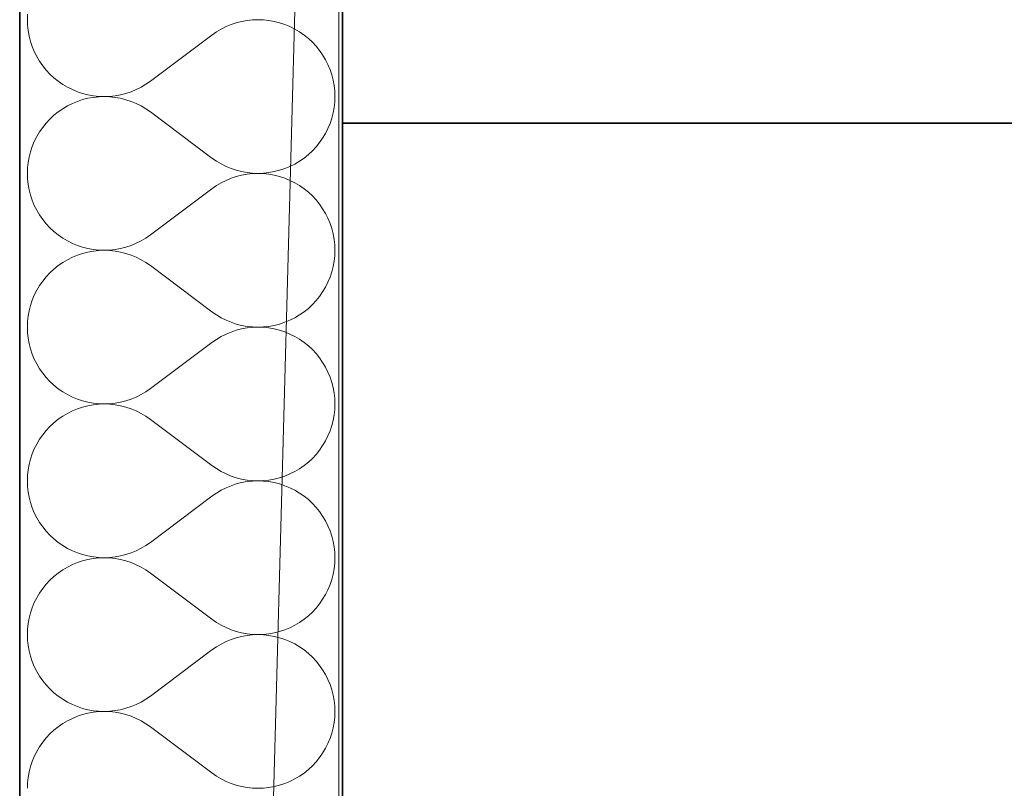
# Model space of a CAD drawing. Header units: millimetres. Extents: x -34676 to 172266, y 39940 to 476087.
# Tile 56 of 256: x 20168 to 20656, y 280617 to 280998. Entities that reach past the tile are written whole.
import ezdxf

# ---------------------------------------------------------------- set-up
doc = ezdxf.new("R2010")
doc.units = ezdxf.units.MM
doc.header["$MEASUREMENT"] = 0
for name, color, linetype in [('#podkład', 252, 'Continuous'), ('- A - ocieplenie', 7, 'Continuous'), ('Konstrukcja - Stropy', 7, 'Continuous'), ('Konstrukcja - Ściany zewnętrzne', 7, 'Continuous')]:
    doc.layers.add(name, color=color, linetype=linetype)

# ---------------------------------------------------------------- blocks, each defined once
blk = doc.blocks.new('UHYGFFFF')
at = {"layer": '- A - ocieplenie', "color": 252, "linetype": 'Continuous', "lineweight": 35, "ltscale": 100}
for p, q in [((19777.48, 387506.86), (19777.48, 382744.35)), ((19937.48, 382893.65), (19937.48, 387506.86))]:
    blk.add_line(p, q, dxfattribs=at)
at = {"layer": '- A - ocieplenie', "color": 252, "linetype": 'Continuous', "lineweight": 13, "ltscale": 100}
for p, q in [((19781.38, 387140.91), (19781.29, 387138.19)), ((19781.29, 387138.19), (19781.38, 387135.47)), ((19781.38, 387135.47), (19781.67, 387132.77)), ((19882.23, 387135.78), (19879.72, 387134.74)), ((19884.81, 387136.64), (19882.23, 387135.78)), ((19887.45, 387137.31), (19884.81, 387136.64)), ((19890.12, 387137.8), (19887.45, 387137.31)), ((19892.83, 387138.09), (19890.12, 387137.8)), ((19895.55, 387138.19), (19892.83, 387138.09)), ((19898.27, 387138.1), (19895.55, 387138.19)), ((19900.97, 387137.81), (19898.27, 387138.1)), ((19903.65, 387137.33), (19900.97, 387137.81)), ((19906.29, 387136.65), (19903.65, 387137.33)), ((19908.87, 387135.8), (19906.29, 387136.65)), ((19911.38, 387134.76), (19908.87, 387135.8)), ((19781.67, 387132.77), (19782.16, 387130.09)), ((19872.71, 387130.57), (19842.24, 387107.72)), ((19874.95, 387132.13), (19872.71, 387130.57)), ((19877.29, 387133.52), (19874.95, 387132.13)), ((19879.72, 387134.74), (19877.29, 387133.52)), ((19913.81, 387133.54), (19911.38, 387134.76)), ((19916.15, 387132.15), (19913.81, 387133.54)), ((19918.39, 387130.6), (19916.15, 387132.15)), ((19920.51, 387128.9), (19918.39, 387130.6)), ((19782.16, 387130.09), (19782.83, 387127.45)), ((19782.83, 387127.45), (19783.69, 387124.87)), ((19922.5, 387127.04), (19920.51, 387128.9)), ((19924.36, 387125.05), (19922.5, 387127.04)), ((19783.69, 387124.87), (19784.73, 387122.36)), ((19784.73, 387122.36), (19785.95, 387119.93)), ((19926.06, 387122.93), (19924.36, 387125.05)), ((19927.61, 387120.7), (19926.06, 387122.93)), ((19929, 387118.36), (19927.61, 387120.7)), ((19785.95, 387119.93), (19787.34, 387117.59)), ((19787.34, 387117.59), (19788.89, 387115.35)), ((19930.22, 387115.93), (19929, 387118.36)), ((19931.26, 387113.41), (19930.22, 387115.93)), ((19788.89, 387115.35), (19790.6, 387113.24)), ((19790.6, 387113.24), (19792.45, 387111.25)), ((19792.45, 387111.25), (19794.44, 387109.39)), ((19932.12, 387110.83), (19931.26, 387113.41)), ((19932.8, 387108.2), (19932.12, 387110.83)), ((19794.44, 387109.39), (19796.56, 387107.69)), ((19796.56, 387107.69), (19798.8, 387106.14)), ((19798.8, 387106.14), (19801.14, 387104.75)), ((19837.67, 387104.77), (19840.01, 387106.16)), ((19840.01, 387106.16), (19842.24, 387107.72)), ((19933.28, 387105.52), (19932.8, 387108.2)), ((19801.14, 387104.75), (19803.57, 387103.53)), ((19803.57, 387103.53), (19806.09, 387102.49)), ((19806.09, 387102.49), (19808.67, 387101.63)), ((19808.67, 387101.63), (19811.3, 387100.96)), ((19811.3, 387100.96), (19813.98, 387100.48)), ((19824.83, 387100.49), (19827.51, 387100.97)), ((19827.51, 387100.97), (19830.14, 387101.65)), ((19830.14, 387101.65), (19832.72, 387102.51)), ((19832.72, 387102.51), (19835.24, 387103.55)), ((19835.24, 387103.55), (19837.67, 387104.77)), ((19933.57, 387102.81), (19933.28, 387105.52)), ((19933.67, 387100.1), (19933.57, 387102.81)), ((19803.57, 387096.66), (19801.14, 387095.44)), ((19806.09, 387097.7), (19803.57, 387096.66)), ((19808.67, 387098.56), (19806.09, 387097.7)), ((19811.3, 387099.23), (19808.67, 387098.56)), ((19813.98, 387099.71), (19811.3, 387099.23)), ((19813.98, 387100.48), (19816.69, 387100.19)), ((19816.69, 387100), (19813.98, 387099.71)), ((19816.69, 387100.19), (19819.41, 387100.1)), ((19819.41, 387100.1), (19816.69, 387100)), ((19819.41, 387100.1), (19822.12, 387100.2)), ((19822.12, 387100), (19819.41, 387100.1)), ((19822.12, 387100.2), (19824.83, 387100.49)), ((19824.83, 387099.7), (19822.12, 387100)), ((19827.51, 387099.22), (19824.83, 387099.7)), ((19830.14, 387098.54), (19827.51, 387099.22)), ((19832.72, 387097.68), (19830.14, 387098.54)), ((19835.24, 387096.64), (19832.72, 387097.68)), ((19837.67, 387095.42), (19835.24, 387096.64)), ((19933.28, 387094.67), (19933.57, 387097.38)), ((19933.57, 387097.38), (19933.67, 387100.1)), ((19796.56, 387092.51), (19794.44, 387090.8)), ((19798.8, 387094.06), (19796.56, 387092.51)), ((19801.14, 387095.44), (19798.8, 387094.06)), ((19840.01, 387094.03), (19837.67, 387095.42)), ((19842.24, 387092.48), (19840.01, 387094.03)), ((19872.71, 387069.62), (19842.24, 387092.48)), ((19932.12, 387089.36), (19932.8, 387092)), ((19932.8, 387092), (19933.28, 387094.67)), ((19790.6, 387086.96), (19788.89, 387084.84)), ((19792.45, 387088.95), (19790.6, 387086.96)), ((19794.44, 387090.8), (19792.45, 387088.95)), ((19930.22, 387084.26), (19931.26, 387086.78)), ((19931.26, 387086.78), (19932.12, 387089.36)), ((19787.34, 387082.6), (19785.95, 387080.26)), ((19788.89, 387084.84), (19787.34, 387082.6)), ((19927.61, 387079.49), (19929, 387081.83)), ((19929, 387081.83), (19930.22, 387084.26)), ((19784.73, 387077.83), (19783.69, 387075.32)), ((19785.95, 387080.26), (19784.73, 387077.83)), ((19924.36, 387075.14), (19926.06, 387077.26)), ((19926.06, 387077.26), (19927.61, 387079.49)), ((19782.83, 387072.74), (19782.16, 387070.1)), ((19783.69, 387075.32), (19782.83, 387072.74)), ((19920.51, 387071.3), (19922.5, 387073.15)), ((19922.5, 387073.15), (19924.36, 387075.14)), ((19781.67, 387067.42), (19781.38, 387064.72)), ((19782.16, 387070.1), (19781.67, 387067.42)), ((19872.71, 387069.62), (19874.95, 387068.07)), ((19874.95, 387068.07), (19877.29, 387066.68)), ((19913.81, 387066.65), (19916.15, 387068.04)), ((19916.15, 387068.04), (19918.39, 387069.59)), ((19918.39, 387069.59), (19920.51, 387071.3)), ((19781.38, 387064.72), (19781.29, 387062)), ((19781.29, 387062), (19781.38, 387059.28)), ((19877.29, 387066.68), (19879.72, 387065.46)), ((19879.72, 387065.46), (19882.23, 387064.41)), ((19882.23, 387064.41), (19884.81, 387063.55)), ((19884.81, 387063.55), (19887.45, 387062.88)), ((19887.45, 387062.88), (19890.12, 387062.39)), ((19890.12, 387062.39), (19892.83, 387062.1)), ((19892.83, 387061.9), (19890.12, 387061.61)), ((19892.83, 387062.1), (19895.55, 387062)), ((19895.55, 387062), (19892.83, 387061.9)), ((19895.55, 387062), (19898.27, 387062.1)), ((19898.27, 387061.91), (19895.55, 387062)), ((19898.27, 387062.1), (19900.97, 387062.39)), ((19900.97, 387061.62), (19898.27, 387061.91)), ((19900.97, 387062.39), (19903.65, 387062.87)), ((19903.65, 387062.87), (19906.29, 387063.54)), ((19906.29, 387063.54), (19908.87, 387064.4)), ((19908.87, 387064.4), (19911.38, 387065.44)), ((19911.38, 387065.44), (19913.81, 387066.65)), ((19781.38, 387059.28), (19781.67, 387056.58)), ((19877.29, 387057.33), (19874.95, 387055.94)), ((19879.72, 387058.55), (19877.29, 387057.33)), ((19882.23, 387059.59), (19879.72, 387058.55)), ((19884.81, 387060.45), (19882.23, 387059.59)), ((19887.45, 387061.12), (19884.81, 387060.45)), ((19890.12, 387061.61), (19887.45, 387061.12)), ((19903.65, 387061.13), (19900.97, 387061.62)), ((19906.29, 387060.46), (19903.65, 387061.13)), ((19908.87, 387059.61), (19906.29, 387060.46)), ((19911.38, 387058.57), (19908.87, 387059.61)), ((19913.81, 387057.35), (19911.38, 387058.57)), ((19916.15, 387055.96), (19913.81, 387057.35)), ((19781.67, 387056.58), (19782.16, 387053.9)), ((19782.16, 387053.9), (19782.83, 387051.26)), ((19872.71, 387054.38), (19842.24, 387031.52)), ((19874.95, 387055.94), (19872.71, 387054.38)), ((19918.39, 387054.41), (19916.15, 387055.96)), ((19920.51, 387052.7), (19918.39, 387054.41)), ((19922.5, 387050.85), (19920.51, 387052.7)), ((19782.83, 387051.26), (19783.69, 387048.68)), ((19783.69, 387048.68), (19784.73, 387046.17)), ((19924.36, 387048.86), (19922.5, 387050.85)), ((19926.06, 387046.74), (19924.36, 387048.86)), ((19784.73, 387046.17), (19785.95, 387043.74)), ((19785.95, 387043.74), (19787.34, 387041.4)), ((19927.61, 387044.51), (19926.06, 387046.74)), ((19929, 387042.17), (19927.61, 387044.51)), ((19787.34, 387041.4), (19788.89, 387039.16)), ((19788.89, 387039.16), (19790.6, 387037.05)), ((19930.22, 387039.74), (19929, 387042.17)), ((19931.26, 387037.22), (19930.22, 387039.74)), ((19790.6, 387037.05), (19792.45, 387035.05)), ((19792.45, 387035.05), (19794.44, 387033.2)), ((19794.44, 387033.2), (19796.56, 387031.5)), ((19932.12, 387034.64), (19931.26, 387037.22)), ((19932.8, 387032.01), (19932.12, 387034.64)), ((19796.56, 387031.5), (19798.8, 387029.94)), ((19798.8, 387029.94), (19801.14, 387028.56)), ((19801.14, 387028.56), (19803.57, 387027.34)), ((19835.24, 387027.36), (19837.67, 387028.58)), ((19837.67, 387028.58), (19840.01, 387029.97)), ((19840.01, 387029.97), (19842.24, 387031.52)), ((19933.28, 387029.33), (19932.8, 387032.01)), ((19933.57, 387026.62), (19933.28, 387029.33)), ((19803.57, 387027.34), (19806.09, 387026.3)), ((19806.09, 387026.3), (19808.67, 387025.44)), ((19808.67, 387025.44), (19811.3, 387024.77)), ((19811.3, 387023.04), (19808.67, 387022.37)), ((19811.3, 387024.77), (19813.98, 387024.29)), ((19813.98, 387023.52), (19811.3, 387023.04)), ((19813.98, 387024.29), (19816.69, 387024)), ((19816.69, 387023.81), (19813.98, 387023.52)), ((19816.69, 387024), (19819.41, 387023.91)), ((19819.41, 387023.91), (19816.69, 387023.81)), ((19819.41, 387023.91), (19822.12, 387024)), ((19822.12, 387023.81), (19819.41, 387023.91)), ((19822.12, 387024), (19824.83, 387024.3)), ((19824.83, 387023.51), (19822.12, 387023.81)), ((19824.83, 387024.3), (19827.51, 387024.78)), ((19827.51, 387023.03), (19824.83, 387023.51)), ((19827.51, 387024.78), (19830.14, 387025.46)), ((19830.14, 387022.35), (19827.51, 387023.03)), ((19830.14, 387025.46), (19832.72, 387026.32)), ((19832.72, 387026.32), (19835.24, 387027.36)), ((19933.67, 387023.91), (19933.57, 387026.62)), ((19933.57, 387021.19), (19933.67, 387023.91)), ((19801.14, 387019.25), (19798.8, 387017.87)), ((19803.57, 387020.47), (19801.14, 387019.25)), ((19806.09, 387021.51), (19803.57, 387020.47)), ((19808.67, 387022.37), (19806.09, 387021.51)), ((19832.72, 387021.49), (19830.14, 387022.35)), ((19835.24, 387020.45), (19832.72, 387021.49)), ((19837.67, 387019.23), (19835.24, 387020.45)), ((19840.01, 387017.84), (19837.67, 387019.23)), ((19932.8, 387015.8), (19933.28, 387018.48)), ((19933.28, 387018.48), (19933.57, 387021.19)), ((19794.44, 387014.61), (19792.45, 387012.76)), ((19796.56, 387016.32), (19794.44, 387014.61)), ((19798.8, 387017.87), (19796.56, 387016.32)), ((19842.24, 387016.29), (19840.01, 387017.84)), ((19872.71, 386993.43), (19842.24, 387016.29)), ((19931.26, 387010.59), (19932.12, 387013.17)), ((19932.12, 387013.17), (19932.8, 387015.8)), ((19788.89, 387008.65), (19787.34, 387006.41)), ((19790.6, 387010.77), (19788.89, 387008.65)), ((19792.45, 387012.76), (19790.6, 387010.77)), ((19930.22, 387008.07), (19931.26, 387010.59)), ((19785.95, 387004.07), (19784.73, 387001.64)), ((19787.34, 387006.41), (19785.95, 387004.07)), ((19926.06, 387001.07), (19927.61, 387003.3)), ((19927.61, 387003.3), (19929, 387005.64)), ((19929, 387005.64), (19930.22, 387008.07)), ((19783.69, 386999.13), (19782.83, 386996.55)), ((19784.73, 387001.64), (19783.69, 386999.13)), ((19922.5, 386996.96), (19924.36, 386998.95)), ((19924.36, 386998.95), (19926.06, 387001.07)), ((19782.16, 386993.91), (19781.67, 386991.23)), ((19782.83, 386996.55), (19782.16, 386993.91)), ((19918.39, 386993.4), (19920.51, 386995.11)), ((19920.51, 386995.11), (19922.5, 386996.96)), ((19781.67, 386991.23), (19781.38, 386988.53)), ((19872.71, 386993.43), (19874.95, 386991.88)), ((19874.95, 386991.88), (19877.29, 386990.49)), ((19877.29, 386990.49), (19879.72, 386989.27)), ((19879.72, 386989.27), (19882.23, 386988.22)), ((19908.87, 386988.21), (19911.38, 386989.25)), ((19911.38, 386989.25), (19913.81, 386990.46)), ((19913.81, 386990.46), (19916.15, 386991.85)), ((19916.15, 386991.85), (19918.39, 386993.4)), ((19781.38, 386988.53), (19781.29, 386985.81)), ((19781.29, 386985.81), (19781.38, 386983.09)), ((19882.23, 386988.22), (19884.81, 386987.36)), ((19884.81, 386984.26), (19882.23, 386983.4)), ((19884.81, 386987.36), (19887.45, 386986.69)), ((19887.45, 386984.93), (19884.81, 386984.26)), ((19887.45, 386986.69), (19890.12, 386986.2)), ((19890.12, 386985.42), (19887.45, 386984.93)), ((19890.12, 386986.2), (19892.83, 386985.91)), ((19892.83, 386985.71), (19890.12, 386985.42)), ((19892.83, 386985.91), (19895.55, 386985.81)), ((19895.55, 386985.81), (19892.83, 386985.71)), ((19895.55, 386985.81), (19898.27, 386985.91)), ((19898.27, 386985.72), (19895.55, 386985.81)), ((19898.27, 386985.91), (19900.97, 386986.2)), ((19900.97, 386985.43), (19898.27, 386985.72)), ((19900.97, 386986.2), (19903.65, 386986.68)), ((19903.65, 386984.94), (19900.97, 386985.43)), ((19903.65, 386986.68), (19906.29, 386987.35)), ((19906.29, 386984.27), (19903.65, 386984.94)), ((19906.29, 386987.35), (19908.87, 386988.21)), ((19908.87, 386983.42), (19906.29, 386984.27)), ((19781.38, 386983.09), (19781.67, 386980.39)), ((19781.67, 386980.39), (19782.16, 386977.71)), ((19874.95, 386979.74), (19872.71, 386978.19)), ((19877.29, 386981.14), (19874.95, 386979.74)), ((19879.72, 386982.35), (19877.29, 386981.14)), ((19882.23, 386983.4), (19879.72, 386982.35)), ((19911.38, 386982.38), (19908.87, 386983.42)), ((19913.81, 386981.16), (19911.38, 386982.38)), ((19916.15, 386979.77), (19913.81, 386981.16)), ((19918.39, 386978.22), (19916.15, 386979.77)), ((19782.16, 386977.71), (19782.83, 386975.07)), ((19782.83, 386975.07), (19783.69, 386972.49)), ((19872.71, 386978.19), (19842.24, 386955.33)), ((19920.51, 386976.51), (19918.39, 386978.22)), ((19922.5, 386974.66), (19920.51, 386976.51)), ((19924.36, 386972.67), (19922.5, 386974.66)), ((19783.69, 386972.49), (19784.73, 386969.98)), ((19784.73, 386969.98), (19785.95, 386967.55)), ((19926.06, 386970.55), (19924.36, 386972.67)), ((19927.61, 386968.32), (19926.06, 386970.55)), ((19785.95, 386967.55), (19787.34, 386965.21)), ((19787.34, 386965.21), (19788.89, 386962.97)), ((19929, 386965.98), (19927.61, 386968.32)), ((19930.22, 386963.55), (19929, 386965.98)), ((19788.89, 386962.97), (19790.6, 386960.85)), ((19790.6, 386960.85), (19792.45, 386958.86)), ((19931.26, 386961.03), (19930.22, 386963.55)), ((19932.12, 386958.45), (19931.26, 386961.03)), ((19792.45, 386958.86), (19794.44, 386957.01)), ((19794.44, 386957.01), (19796.56, 386955.3)), ((19796.56, 386955.3), (19798.8, 386953.75)), ((19840.01, 386953.78), (19842.24, 386955.33)), ((19932.8, 386955.82), (19932.12, 386958.45)), ((19933.28, 386953.14), (19932.8, 386955.82)), ((19798.8, 386953.75), (19801.14, 386952.37)), ((19801.14, 386952.37), (19803.57, 386951.15)), ((19803.57, 386951.15), (19806.09, 386950.11)), ((19806.09, 386950.11), (19808.67, 386949.25)), ((19830.14, 386949.27), (19832.72, 386950.13)), ((19832.72, 386950.13), (19835.24, 386951.17)), ((19835.24, 386951.17), (19837.67, 386952.39)), ((19837.67, 386952.39), (19840.01, 386953.78)), ((19933.57, 386950.43), (19933.28, 386953.14)), ((19933.67, 386947.72), (19933.57, 386950.43)), ((19806.09, 386945.32), (19803.57, 386944.28)), ((19808.67, 386946.18), (19806.09, 386945.32)), ((19808.67, 386949.25), (19811.3, 386948.58)), ((19811.3, 386946.85), (19808.67, 386946.18)), ((19811.3, 386948.58), (19813.98, 386948.1)), ((19813.98, 386947.33), (19811.3, 386946.85)), ((19813.98, 386948.1), (19816.69, 386947.81)), ((19816.69, 386947.62), (19813.98, 386947.33)), ((19816.69, 386947.81), (19819.41, 386947.72)), ((19819.41, 386947.72), (19816.69, 386947.62)), ((19819.41, 386947.72), (19822.12, 386947.81)), ((19822.12, 386947.62), (19819.41, 386947.72)), ((19822.12, 386947.81), (19824.83, 386948.11)), ((19824.83, 386947.32), (19822.12, 386947.62)), ((19824.83, 386948.11), (19827.51, 386948.59)), ((19827.51, 386946.84), (19824.83, 386947.32)), ((19827.51, 386948.59), (19830.14, 386949.27)), ((19830.14, 386946.16), (19827.51, 386946.84)), ((19832.72, 386945.3), (19830.14, 386946.16)), ((19835.24, 386944.26), (19832.72, 386945.3)), ((19933.28, 386942.29), (19933.57, 386945)), ((19933.57, 386945), (19933.67, 386947.72)), ((19796.56, 386940.13), (19794.44, 386938.42)), ((19798.8, 386941.68), (19796.56, 386940.13)), ((19801.14, 386943.06), (19798.8, 386941.68)), ((19803.57, 386944.28), (19801.14, 386943.06)), ((19837.67, 386943.04), (19835.24, 386944.26)), ((19840.01, 386941.65), (19837.67, 386943.04)), ((19842.24, 386940.1), (19840.01, 386941.65)), ((19872.71, 386917.24), (19842.24, 386940.1)), ((19932.8, 386939.61), (19933.28, 386942.29)), ((19792.45, 386936.57), (19790.6, 386934.58)), ((19794.44, 386938.42), (19792.45, 386936.57)), ((19931.26, 386934.4), (19932.12, 386936.98)), ((19932.12, 386936.98), (19932.8, 386939.61)), ((19787.34, 386930.22), (19785.95, 386927.88)), ((19788.89, 386932.46), (19787.34, 386930.22)), ((19790.6, 386934.58), (19788.89, 386932.46)), ((19929, 386929.45), (19930.22, 386931.88)), ((19930.22, 386931.88), (19931.26, 386934.4)), ((19784.73, 386925.45), (19783.69, 386922.94)), ((19785.95, 386927.88), (19784.73, 386925.45)), ((19926.06, 386924.88), (19927.61, 386927.11)), ((19927.61, 386927.11), (19929, 386929.45)), ((19782.83, 386920.36), (19782.16, 386917.72)), ((19783.69, 386922.94), (19782.83, 386920.36)), ((19920.51, 386918.92), (19922.5, 386920.77)), ((19922.5, 386920.77), (19924.36, 386922.76)), ((19924.36, 386922.76), (19926.06, 386924.88)), ((19782.16, 386917.72), (19781.67, 386915.04)), ((19872.71, 386917.24), (19874.95, 386915.69)), ((19874.95, 386915.69), (19877.29, 386914.3)), ((19913.81, 386914.27), (19916.15, 386915.66)), ((19916.15, 386915.66), (19918.39, 386917.21)), ((19918.39, 386917.21), (19920.51, 386918.92)), ((19781.38, 386912.34), (19781.29, 386909.62)), ((19781.67, 386915.04), (19781.38, 386912.34)), ((19877.29, 386914.3), (19879.72, 386913.08)), ((19879.72, 386913.08), (19882.23, 386912.03)), ((19882.23, 386912.03), (19884.81, 386911.17)), ((19884.81, 386911.17), (19887.45, 386910.5)), ((19903.65, 386910.49), (19906.29, 386911.16)), ((19906.29, 386911.16), (19908.87, 386912.02)), ((19908.87, 386912.02), (19911.38, 386913.06)), ((19911.38, 386913.06), (19913.81, 386914.27)), ((19781.29, 386909.62), (19781.38, 386906.9)), ((19781.38, 386906.9), (19781.67, 386904.2)), ((19879.72, 386906.16), (19877.29, 386904.94)), ((19882.23, 386907.21), (19879.72, 386906.16)), ((19884.81, 386908.07), (19882.23, 386907.21)), ((19887.45, 386908.74), (19884.81, 386908.07)), ((19887.45, 386910.5), (19890.12, 386910.01)), ((19890.12, 386909.23), (19887.45, 386908.74)), ((19890.12, 386910.01), (19892.83, 386909.72)), ((19892.83, 386909.52), (19890.12, 386909.23)), ((19892.83, 386909.72), (19895.55, 386909.62)), ((19895.55, 386909.62), (19892.83, 386909.52)), ((19895.55, 386909.62), (19898.27, 386909.72)), ((19898.27, 386909.52), (19895.55, 386909.62)), ((19898.27, 386909.72), (19900.97, 386910)), ((19900.97, 386909.24), (19898.27, 386909.52)), ((19900.97, 386910), (19903.65, 386910.49)), ((19903.65, 386908.75), (19900.97, 386909.24)), ((19906.29, 386908.08), (19903.65, 386908.75)), ((19908.87, 386907.22), (19906.29, 386908.08)), ((19911.38, 386906.18), (19908.87, 386907.22)), ((19913.81, 386904.97), (19911.38, 386906.18)), ((19781.67, 386904.2), (19782.16, 386901.52)), ((19782.16, 386901.52), (19782.83, 386898.88)), ((19872.71, 386902), (19842.24, 386879.14)), ((19874.95, 386903.55), (19872.71, 386902)), ((19877.29, 386904.94), (19874.95, 386903.55)), ((19916.15, 386903.58), (19913.81, 386904.97)), ((19918.39, 386902.03), (19916.15, 386903.58)), ((19920.51, 386900.32), (19918.39, 386902.03)), ((19782.83, 386898.88), (19783.69, 386896.3)), ((19783.69, 386896.3), (19784.73, 386893.79)), ((19922.5, 386898.47), (19920.51, 386900.32)), ((19924.36, 386896.48), (19922.5, 386898.47)), ((19926.06, 386894.36), (19924.36, 386896.48)), ((19784.73, 386893.79), (19785.95, 386891.36)), ((19785.95, 386891.36), (19787.34, 386889.02)), ((19927.61, 386892.13), (19926.06, 386894.36)), ((19929, 386889.79), (19927.61, 386892.13)), ((19787.34, 386889.02), (19788.89, 386886.78)), ((19788.89, 386886.78), (19790.6, 386884.66)), ((19930.22, 386887.36), (19929, 386889.79)), ((19931.26, 386884.84), (19930.22, 386887.36)), ((19790.6, 386884.66), (19792.45, 386882.67)), ((19792.45, 386882.67), (19794.44, 386880.82)), ((19932.12, 386882.26), (19931.26, 386884.84)), ((19932.8, 386879.63), (19932.12, 386882.26)), ((19794.44, 386880.82), (19796.56, 386879.11)), ((19796.56, 386879.11), (19798.8, 386877.56)), ((19798.8, 386877.56), (19801.14, 386876.18)), ((19837.67, 386876.2), (19840.01, 386877.59)), ((19840.01, 386877.59), (19842.24, 386879.14)), ((19933.28, 386876.95), (19932.8, 386879.63)), ((19933.57, 386874.24), (19933.28, 386876.95)), ((19801.14, 386876.18), (19803.57, 386874.96)), ((19803.57, 386874.96), (19806.09, 386873.92)), ((19806.09, 386873.92), (19808.67, 386873.06)), ((19808.67, 386873.06), (19811.3, 386872.39)), ((19811.3, 386872.39), (19813.98, 386871.91)), ((19813.98, 386871.91), (19816.69, 386871.62)), ((19816.69, 386871.62), (19819.41, 386871.52)), ((19819.41, 386871.52), (19816.69, 386871.43)), ((19819.41, 386871.52), (19822.12, 386871.62)), ((19822.12, 386871.43), (19819.41, 386871.52)), ((19822.12, 386871.62), (19824.83, 386871.92)), ((19824.83, 386871.92), (19827.51, 386872.4)), ((19827.51, 386872.4), (19830.14, 386873.08)), ((19830.14, 386873.08), (19832.72, 386873.94)), ((19832.72, 386873.94), (19835.24, 386874.98)), ((19835.24, 386874.98), (19837.67, 386876.2)), ((19933.67, 386871.52), (19933.57, 386874.24)), ((19933.57, 386868.81), (19933.67, 386871.52)), ((19801.14, 386866.87), (19798.8, 386865.49)), ((19803.57, 386868.09), (19801.14, 386866.87)), ((19806.09, 386869.13), (19803.57, 386868.09)), ((19808.67, 386869.99), (19806.09, 386869.13)), ((19811.3, 386870.66), (19808.67, 386869.99)), ((19813.98, 386871.14), (19811.3, 386870.66)), ((19816.69, 386871.43), (19813.98, 386871.14)), ((19824.83, 386871.13), (19822.12, 386871.43)), ((19827.51, 386870.65), (19824.83, 386871.13)), ((19830.14, 386869.97), (19827.51, 386870.65)), ((19832.72, 386869.11), (19830.14, 386869.97)), ((19835.24, 386868.07), (19832.72, 386869.11)), ((19837.67, 386866.85), (19835.24, 386868.07)), ((19840.01, 386865.46), (19837.67, 386866.85)), ((19933.28, 386866.1), (19933.57, 386868.81)), ((19794.44, 386862.23), (19792.45, 386860.38)), ((19796.56, 386863.93), (19794.44, 386862.23)), ((19798.8, 386865.49), (19796.56, 386863.93)), ((19842.24, 386863.91), (19840.01, 386865.46)), ((19872.71, 386841.05), (19842.24, 386863.91)), ((19932.12, 386860.79), (19932.8, 386863.42)), ((19932.8, 386863.42), (19933.28, 386866.1)), ((19790.6, 386858.38), (19788.89, 386856.27)), ((19792.45, 386860.38), (19790.6, 386858.38)), ((19930.22, 386855.69), (19931.26, 386858.21)), ((19931.26, 386858.21), (19932.12, 386860.79)), ((19787.34, 386854.03), (19785.95, 386851.69)), ((19788.89, 386856.27), (19787.34, 386854.03)), ((19927.61, 386850.92), (19929, 386853.26)), ((19929, 386853.26), (19930.22, 386855.69)), ((19784.73, 386849.26), (19783.69, 386846.75)), ((19785.95, 386851.69), (19784.73, 386849.26)), ((19924.36, 386846.57), (19926.06, 386848.69)), ((19926.06, 386848.69), (19927.61, 386850.92)), ((19782.83, 386844.17), (19782.16, 386841.53)), ((19783.69, 386846.75), (19782.83, 386844.17)), ((19918.39, 386841.02), (19920.51, 386842.73)), ((19920.51, 386842.73), (19922.5, 386844.58)), ((19922.5, 386844.58), (19924.36, 386846.57)), ((19781.67, 386838.85), (19781.38, 386836.15)), ((19782.16, 386841.53), (19781.67, 386838.85)), ((19872.71, 386841.05), (19874.95, 386839.49)), ((19874.95, 386839.49), (19877.29, 386838.1)), ((19877.29, 386838.1), (19879.72, 386836.88)), ((19911.38, 386836.86), (19913.81, 386838.08)), ((19913.81, 386838.08), (19916.15, 386839.47)), ((19916.15, 386839.47), (19918.39, 386841.02)), ((19781.38, 386836.15), (19781.29, 386833.43)), ((19781.29, 386833.43), (19781.38, 386830.71)), ((19879.72, 386836.88), (19882.23, 386835.84)), ((19882.23, 386835.84), (19884.81, 386834.98)), ((19884.81, 386834.98), (19887.45, 386834.31)), ((19887.45, 386832.55), (19884.81, 386831.88)), ((19887.45, 386834.31), (19890.12, 386833.82)), ((19890.12, 386833.04), (19887.45, 386832.55)), ((19890.12, 386833.82), (19892.83, 386833.53)), ((19892.83, 386833.33), (19890.12, 386833.04)), ((19892.83, 386833.53), (19895.55, 386833.43)), ((19895.55, 386833.43), (19892.83, 386833.33)), ((19895.55, 386833.43), (19898.27, 386833.52)), ((19898.27, 386833.33), (19895.55, 386833.43)), ((19898.27, 386833.52), (19900.97, 386833.81)), ((19900.97, 386833.04), (19898.27, 386833.33)), ((19900.97, 386833.81), (19903.65, 386834.3)), ((19903.65, 386832.56), (19900.97, 386833.04)), ((19903.65, 386834.3), (19906.29, 386834.97)), ((19906.29, 386831.89), (19903.65, 386832.56)), ((19906.29, 386834.97), (19908.87, 386835.82)), ((19908.87, 386835.82), (19911.38, 386836.86)), ((19781.38, 386830.71), (19781.67, 386828.01)), ((19781.67, 386828.01), (19782.16, 386825.33)), ((19877.29, 386828.75), (19874.95, 386827.36)), ((19879.72, 386829.97), (19877.29, 386828.75)), ((19882.23, 386831.02), (19879.72, 386829.97)), ((19884.81, 386831.88), (19882.23, 386831.02)), ((19908.87, 386831.03), (19906.29, 386831.89)), ((19911.38, 386829.99), (19908.87, 386831.03)), ((19913.81, 386828.78), (19911.38, 386829.99)), ((19916.15, 386827.39), (19913.81, 386828.78)), ((19782.16, 386825.33), (19782.83, 386822.69)), ((19872.71, 386825.81), (19842.24, 386802.95)), ((19874.95, 386827.36), (19872.71, 386825.81)), ((19918.39, 386825.84), (19916.15, 386827.39)), ((19920.51, 386824.13), (19918.39, 386825.84)), ((19922.5, 386822.28), (19920.51, 386824.13)), ((19782.83, 386822.69), (19783.69, 386820.11)), ((19783.69, 386820.11), (19784.73, 386817.6)), ((19924.36, 386820.29), (19922.5, 386822.28)), ((19926.06, 386818.17), (19924.36, 386820.29)), ((19927.61, 386815.94), (19926.06, 386818.17)), ((19784.73, 386817.6), (19785.95, 386815.17)), ((19785.95, 386815.17), (19787.34, 386812.83)), ((19929, 386813.6), (19927.61, 386815.94)), ((19930.22, 386811.17), (19929, 386813.6)), ((19787.34, 386812.83), (19788.89, 386810.59)), ((19788.89, 386810.59), (19790.6, 386808.47)), ((19790.6, 386808.47), (19792.45, 386806.48)), ((19931.26, 386808.65), (19930.22, 386811.17)), ((19932.12, 386806.07), (19931.26, 386808.65)), ((19792.45, 386806.48), (19794.44, 386804.63)), ((19794.44, 386804.63), (19796.56, 386802.92)), ((19932.8, 386803.44), (19932.12, 386806.07)), ((19933.28, 386800.76), (19932.8, 386803.44)), ((19796.56, 386802.92), (19798.8, 386801.37)), ((19798.8, 386801.37), (19801.14, 386799.99)), ((19801.14, 386799.99), (19803.57, 386798.77)), ((19803.57, 386798.77), (19806.09, 386797.73)), ((19832.72, 386797.75), (19835.24, 386798.79)), ((19835.24, 386798.79), (19837.67, 386800.01)), ((19837.67, 386800.01), (19840.01, 386801.4)), ((19840.01, 386801.4), (19842.24, 386802.95)), ((19933.57, 386798.05), (19933.28, 386800.76)), ((19806.09, 386797.73), (19808.67, 386796.87)), ((19808.67, 386793.8), (19806.09, 386792.94)), ((19808.67, 386796.87), (19811.3, 386796.2)), ((19811.3, 386794.47), (19808.67, 386793.8)), ((19811.3, 386796.2), (19813.98, 386795.72)), ((19813.98, 386794.95), (19811.3, 386794.47)), ((19813.98, 386795.72), (19816.69, 386795.43)), ((19816.69, 386795.24), (19813.98, 386794.95)), ((19816.69, 386795.43), (19819.41, 386795.33)), ((19819.41, 386795.33), (19816.69, 386795.24)), ((19819.41, 386795.33), (19822.12, 386795.43)), ((19822.12, 386795.24), (19819.41, 386795.33)), ((19822.12, 386795.43), (19824.83, 386795.73)), ((19824.83, 386794.94), (19822.12, 386795.24)), ((19824.83, 386795.73), (19827.51, 386796.21)), ((19827.51, 386794.46), (19824.83, 386794.94)), ((19827.51, 386796.21), (19830.14, 386796.89)), ((19830.14, 386793.78), (19827.51, 386794.46)), ((19830.14, 386796.89), (19832.72, 386797.75)), ((19832.72, 386792.92), (19830.14, 386793.78)), ((19933.67, 386795.33), (19933.57, 386798.05)), ((19933.57, 386792.62), (19933.67, 386795.33)), ((19798.8, 386789.3), (19796.56, 386787.74)), ((19801.14, 386790.68), (19798.8, 386789.3)), ((19803.57, 386791.9), (19801.14, 386790.68)), ((19806.09, 386792.94), (19803.57, 386791.9)), ((19835.24, 386791.88), (19832.72, 386792.92)), ((19837.67, 386790.66), (19835.24, 386791.88)), ((19840.01, 386789.27), (19837.67, 386790.66)), ((19842.24, 386787.72), (19840.01, 386789.27)), ((19932.8, 386787.23), (19933.28, 386789.91)), ((19933.28, 386789.91), (19933.57, 386792.62)), ((19792.45, 386784.18), (19790.6, 386782.19)), ((19794.44, 386786.04), (19792.45, 386784.18)), ((19796.56, 386787.74), (19794.44, 386786.04)), ((19872.71, 386764.86), (19842.24, 386787.72)), ((19931.26, 386782.02), (19932.12, 386784.6)), ((19932.12, 386784.6), (19932.8, 386787.23)), ((19788.89, 386780.08), (19787.34, 386777.84)), ((19790.6, 386782.19), (19788.89, 386780.08)), ((19929, 386777.07), (19930.22, 386779.5)), ((19930.22, 386779.5), (19931.26, 386782.02)), ((19785.95, 386775.5), (19784.73, 386773.07)), ((19787.34, 386777.84), (19785.95, 386775.5)), ((19926.06, 386772.5), (19927.61, 386774.73)), ((19927.61, 386774.73), (19929, 386777.07)), ((19783.69, 386770.56), (19782.83, 386767.98)), ((19784.73, 386773.07), (19783.69, 386770.56)), ((19922.5, 386768.39), (19924.36, 386770.38)), ((19924.36, 386770.38), (19926.06, 386772.5)), ((19782.16, 386765.34), (19781.67, 386762.66)), ((19782.83, 386767.98), (19782.16, 386765.34)), ((19872.71, 386764.86), (19874.95, 386763.3)), ((19916.15, 386763.28), (19918.39, 386764.83)), ((19918.39, 386764.83), (19920.51, 386766.54)), ((19920.51, 386766.54), (19922.5, 386768.39)), ((19781.38, 386759.96), (19781.29, 386757.24)), ((19781.67, 386762.66), (19781.38, 386759.96)), ((19874.95, 386763.3), (19877.29, 386761.91)), ((19877.29, 386761.91), (19879.72, 386760.69)), ((19879.72, 386760.69), (19882.23, 386759.65)), ((19882.23, 386759.65), (19884.81, 386758.79)), ((19906.29, 386758.78), (19908.87, 386759.63)), ((19908.87, 386759.63), (19911.38, 386760.67)), ((19911.38, 386760.67), (19913.81, 386761.89)), ((19913.81, 386761.89), (19916.15, 386763.28)), ((19884.81, 386758.79), (19887.45, 386758.12)), ((19887.45, 386758.12), (19890.12, 386757.63)), ((19890.12, 386757.63), (19892.83, 386757.34)), ((19892.83, 386757.34), (19895.55, 386757.24)), ((19895.55, 386757.24), (19898.27, 386757.33)), ((19898.27, 386757.33), (19900.97, 386757.62)), ((19900.97, 386757.62), (19903.65, 386758.11)), ((19903.65, 386758.11), (19906.29, 386758.78))]:
    blk.add_line(p, q, dxfattribs=at)
at = {"color": 252, "linetype": 'Continuous', "lineweight": 35, "ltscale": 100}
blk.add_line((19937.48, 387086.86), (19937.48, 386206.86), dxfattribs=at)
at = {"layer": 'Konstrukcja - Stropy', "color": 252, "linetype": 'Continuous', "lineweight": 13, "ltscale": 100}
for p, q in [((19935.63, 390812.63), (19935.63, 382844.47)), ((19800.39, 382902.44), (19937.48, 388030.59)), ((19937.48, 382893.65), (19937.48, 388030.59))]:
    blk.add_line(p, q, dxfattribs=at)
at = {"layer": 'Konstrukcja - Ściany zewnętrzne', "color": 252, "linetype": 'Continuous', "lineweight": 35, "ltscale": 100}
for p, q in [((19937.48, 387486.86), (19937.48, 387086.86)), ((20117.48, 387086.86), (19937.48, 387086.86)), ((20167.48, 387086.86), (20117.48, 387086.86)), ((20287.48, 387086.86), (20167.48, 387086.86))]:
    blk.add_line(p, q, dxfattribs=at)

msp = doc.modelspace()

# ---------------------------------------------------------------- block references
at = {"layer": '#podkład'}
msp.add_blockref('UHYGFFFF', (390.91, -106139.89), dxfattribs=at)

doc.saveas('drawing.dxf')
